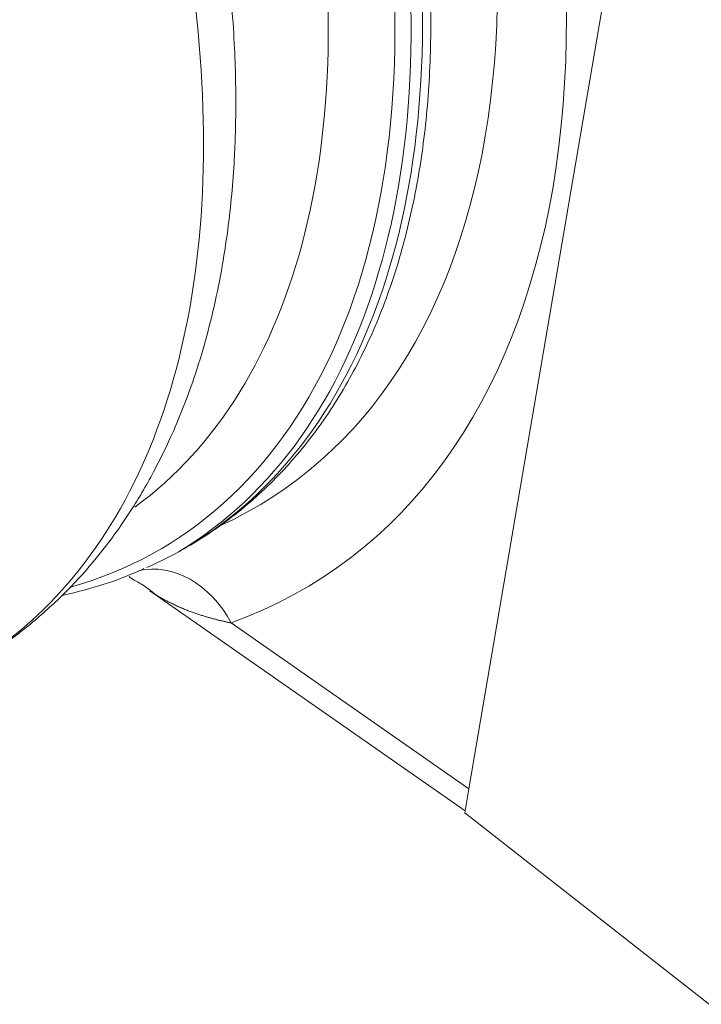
# Model space of a CAD drawing. Header units: millimetres. Extents: x 19214 to 26510, y -7957 to -532.
# Tile 98 of 150: x 26406 to 26415, y -7584 to -7571. Entities that reach past the tile are written whole.
import ezdxf

# ---------------------------------------------------------------- set-up
doc = ezdxf.new("R2010")
doc.units = ezdxf.units.MM
doc.header["$LTSCALE"] = 0.3175
doc.layers.add('1轮廓实线层', color=7, linetype='Continuous', lineweight=18)

# ---------------------------------------------------------------- blocks, each defined once
blk = doc.blocks.new('坐标系')
at = {"layer": '1轮廓实线层'}
for p, q in [((42533.7389, -35961.0466), (42535.1885, -35952.541)), ((42531.686, -35959.3158), (42531.7091, -35959.3025)), ((42531.4385, -35959.619), (42533.7118, -35961.2055)), ((42532.025, -35959.8505), (42533.7389, -35961.0466)), ((42533.7389, -35961.0466), (42533.7096, -35961.2188)), ((42535.4714, -35962.6005), (42533.7096, -35961.2188))]:
    blk.add_line(p, q, dxfattribs=at)
for centre, major_axis, ratio, start_param, end_param in [((42527.5376, -35952.1305), (-4.1484, 7.1853), 0.57735, 3.205188, 5.122488), ((42527.4552, -35952.1781), (-4.1484, 7.1853), 0.57735, 3.151567, 5.120575), ((42527.397, -35952.2117), (4.1072, -7.114), 0.57735, 6.136876, 8.26015), ((42527.1569, -35952.3503), (3.9375, -6.82), 0.57735, 0.062261, 1.968348), ((42527.8582, -35951.9222), (4.7804, -7.6299), 0.593139, 6.155825, 7.584128), ((42527.8759, -35951.9352), (4.407, -7.0339), 0.593139, 6.204901, 7.578557), ((42527.5376, -35952.1305), (-4.1484, 7.1853), 0.57735, 3.078622, 3.205188), ((42531.5452, -35960.1507), (-0.2392, 0.6612), 0.798506, 4.882684, 6.186947)]:
    blk.add_ellipse(centre, major_axis=major_axis, ratio=ratio, start_param=start_param, end_param=end_param, dxfattribs=at)
for points, knots in [([(42529.963, -35960.2591), (42530.0693, -35960.2056), (42530.2699, -35960.092), (42530.5393, -35959.8972), (42530.7728, -35959.6925), (42530.9641, -35959.4937), (42531.1146, -35959.3104), (42531.2243, -35959.1596), (42531.3083, -35959.0335), (42531.3873, -35958.9049), (42531.4704, -35958.7568), (42531.5583, -35958.5825), (42531.6502, -35958.3763), (42531.74, -35958.1424), (42531.8237, -35957.8825), (42531.8967, -35957.6051), (42531.9566, -35957.3161), (42532.0007, -35957.0331), (42532.0306, -35956.7645), (42532.0477, -35956.5301), (42532.0564, -35956.3229), (42532.0597, -35956.1327), (42532.0581, -35955.9186), (42532.0489, -35955.6635), (42532.0282, -35955.3641), (42531.993, -35955.028), (42531.9388, -35954.6486), (42531.8593, -35954.2186), (42531.7461, -35953.7287), (42531.5912, -35953.1774), (42531.4116, -35952.6437), (42531.2181, -35952.1426), (42531.0221, -35951.6858), (42530.7952, -35951.2083), (42530.5347, -35950.7125), (42530.2398, -35950.2029), (42529.9095, -35949.6852), (42529.5422, -35949.1643), (42529.1364, -35948.6443), (42528.6926, -35948.1331), (42528.213, -35947.6394), (42527.6987, -35947.1712), (42527.3419, -35946.8882), (42527.1573, -35946.7525)], [0, 0, 0, 0, 0.026625, 0.052745, 0.078484, 0.103207, 0.124014, 0.138102, 0.149342, 0.160835, 0.174149, 0.189282, 0.205973, 0.225378, 0.245468, 0.266232, 0.287571, 0.308259, 0.32591, 0.342803, 0.35551, 0.367158, 0.380408, 0.397409, 0.416465, 0.437486, 0.46057, 0.486778, 0.516375, 0.549526, 0.586169, 0.612301, 0.639865, 0.668987, 0.699759, 0.732075, 0.765777, 0.800859, 0.837625, 0.876119, 0.915846, 0.957014, 1, 1, 1, 1]), ([(42529.973, -35960.2541), (42530.2109, -35960.1349), (42530.7036, -35959.7912), (42531.2993, -35959.0084), (42531.7071, -35957.9113), (42531.8671, -35956.6025), (42531.7725, -35955.1387), (42531.4275, -35953.5831), (42530.8462, -35952.0027), (42530.0539, -35950.4662), (42529.0849, -35949.0397), (42527.9803, -35947.7856), (42527.1855, -35947.1011), (42526.782, -35946.8042)], [0, 0, 0, 0, 0.074237, 0.166813, 0.259389, 0.351966, 0.444542, 0.537118, 0.629695, 0.722271, 0.814847, 0.907424, 1, 1, 1, 1]), ([(42531.7315, -35959.2895), (42531.8359, -35959.2279), (42531.9359, -35959.1603), (42532.1507, -35958.9951), (42532.2629, -35958.8943), (42532.4725, -35958.6761), (42532.57, -35958.5587), (42532.7499, -35958.3087), (42532.8323, -35958.1762), (42532.982, -35957.8975), (42533.0492, -35957.7515), (42533.1685, -35957.4474), (42533.2204, -35957.2894), (42533.2871, -35957.0447), (42533.3074, -35956.9619), (42533.3443, -35956.7938), (42533.3608, -35956.7086), (42533.4049, -35956.4498), (42533.4272, -35956.2709), (42533.4569, -35955.9013), (42533.4643, -35955.7107), (42533.4636, -35955.3188), (42533.4555, -35955.1175), (42533.4235, -35954.7057), (42533.3995, -35954.4951), (42533.3352, -35954.066), (42533.295, -35953.8475), (42533.198, -35953.4042), (42533.1412, -35953.1795), (42533.0112, -35952.7254), (42532.938, -35952.4961), (42532.775, -35952.0349), (42532.6852, -35951.8029), (42532.5874, -35951.5707)], [0, 0, 0, 0, 0.05407, 0.05407, 0.121636, 0.121636, 0.189203, 0.189203, 0.256769, 0.256769, 0.324336, 0.324336, 0.391902, 0.391902, 0.425685, 0.425685, 0.459469, 0.459469, 0.527035, 0.527035, 0.594601, 0.594601, 0.662168, 0.662168, 0.729734, 0.729734, 0.797301, 0.797301, 0.864867, 0.864867, 0.932434, 0.932434, 1, 1, 1, 1]), ([(42530.8083, -35959.6523), (42530.8748, -35959.6379), (42531.0277, -35959.5995), (42531.2247, -35959.5357), (42531.3518, -35959.4804), (42531.3972, -35959.459)], [0, 0, 0, 0, 0.324552, 0.755502, 1, 1, 1, 1]), ([(42531.2911, -35959.5148), (42531.2911, -35959.5208), (42531.3073, -35959.5337), (42531.3781, -35959.5671), (42531.4465, -35959.6194), (42531.4838, -35959.6488)], [0, 0, 0, 0, 0.320045, 0.682327, 1, 1, 1, 1]), ([(42531.4838, -35959.6487), (42531.4803, -35959.6466), (42531.4735, -35959.6423), (42531.4635, -35959.6358), (42531.4538, -35959.6294), (42531.4454, -35959.6238), (42531.4403, -35959.6202), (42531.4382, -35959.6188)], [0, 0, 0, 0, 0.221452, 0.439625, 0.652659, 0.860557, 1, 1, 1, 1]), ([(42532.025, -35959.8505), (42532.023, -35959.8501), (42532.0186, -35959.8492), (42532.012, -35959.8479), (42532.0051, -35959.8465), (42531.9977, -35959.845), (42531.9901, -35959.8434), (42531.9821, -35959.8416), (42531.9738, -35959.8398), (42531.9651, -35959.8378), (42531.9562, -35959.8357), (42531.9469, -35959.8335), (42531.9373, -35959.8312), (42531.9274, -35959.8287), (42531.9171, -35959.8262), (42531.9066, -35959.8234), (42531.8958, -35959.8206), (42531.8847, -35959.8175), (42531.8733, -35959.8144), (42531.8616, -35959.8111), (42531.8497, -35959.8076), (42531.8375, -35959.8039), (42531.825, -35959.8001), (42531.8123, -35959.7961), (42531.7993, -35959.7919), (42531.786, -35959.7875), (42531.7726, -35959.7829), (42531.7589, -35959.7781), (42531.745, -35959.7731), (42531.7308, -35959.7679), (42531.7165, -35959.7624), (42531.7019, -35959.7567), (42531.6866, -35959.7506), (42531.6708, -35959.744), (42531.6547, -35959.7371), (42531.6391, -35959.7302), (42531.6239, -35959.7233), (42531.6091, -35959.7165), (42531.5948, -35959.7096), (42531.5809, -35959.7027), (42531.5674, -35959.6959), (42531.5543, -35959.689), (42531.5416, -35959.6822), (42531.5293, -35959.6755), (42531.5174, -35959.6687), (42531.5059, -35959.662), (42531.4947, -35959.6554), (42531.4874, -35959.6509), (42531.4838, -35959.6487), (42531.4838, -35959.6487)], [0, 0, 0, 0, 0.010095, 0.020776, 0.032044, 0.043899, 0.05634, 0.069368, 0.082983, 0.097185, 0.111973, 0.127349, 0.143311, 0.15986, 0.176996, 0.194719, 0.213029, 0.231926, 0.251409, 0.27148, 0.292137, 0.313382, 0.335213, 0.357631, 0.380636, 0.404228, 0.428407, 0.453173, 0.478526, 0.504466, 0.530993, 0.558107, 0.585807, 0.617172, 0.647998, 0.678286, 0.708036, 0.737248, 0.765923, 0.794059, 0.821658, 0.848719, 0.875243, 0.90123, 0.926679, 0.951592, 0.975967, 0.999806, 1, 1, 1, 1])]:
    blk.add_open_spline(points, degree=3, knots=knots, dxfattribs=at)

msp = doc.modelspace()

# ---------------------------------------------------------------- block references
at = {"lineweight": 13, "xscale": 1.8, "yscale": 1.8, "zscale": 1.8}
msp.add_blockref('坐标系', (-50148.901, 57148.966), dxfattribs=at)

doc.saveas('drawing.dxf')
